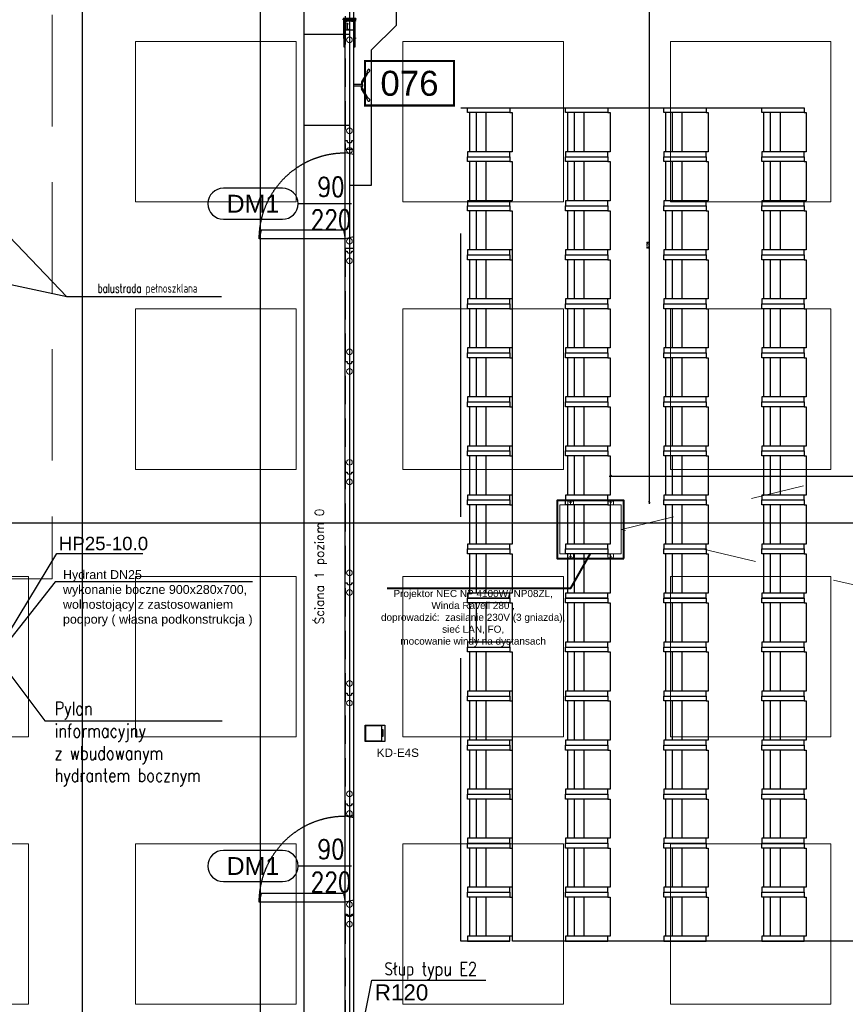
# Model space of a CAD drawing. Header units: centimetres. Extents: x -228435 to 111511, y -89367 to 428125.
# Tile 141 of 219: x -14240 to -4977, y 29600 to 40645. Entities that reach past the tile are written whole.
import ezdxf
from ezdxf.enums import TextEntityAlignment as Align
from ezdxf.xclip import XClip

# ---------------------------------------------------------------- set-up
doc = ezdxf.new("R2010")
doc.units = ezdxf.units.CM
doc.header["$LTSCALE"] = 50
doc.header["$XCLIPFRAME"] = 0
doc.header["$PDMODE"] = 35
doc.header["$PDSIZE"] = 0.1
for name, pattern in [('0_II 10 sal$0$HIDDEN', [9.525, 6.35, -3.175]), ('Balustrady$0$DASHED', [0.75, 0.5, -0.25]), ('CENTER', [2, 1.25, -0.25, 0.25, -0.25]), ('DASHDOT', [25.4, 12.7, -6.35, 0, -6.35]), ('DASHDOT2', [12.7, 6.35, -3.175, 0, -3.175]), ('DIN_STRICHPUNKT', [10.7, 5, -2.5, 0.7, -2.5]), ('HIDDEN', [9.525, 6.35, -3.175]), ('HIDDENX2', [19.05, 12.7, -6.35]), ('Kondygnacja +0$0$DASHDOT2', [12.7, 6.35, -3.175, 0, -3.175]), ('Kondygnacja -1$0$ACAD_ISO03W100', [30, 12, -18])]:
    doc.linetypes.add(name, pattern=pattern)
doc.layers.get('0').update_dxf_attribs({"color": 8})
doc.layers.get('DEFPOINTS').update_dxf_attribs({"color": 8})
for name, color, linetype in [('0_II 10 sal$0$ARCH_INFO_AREA_ETYKIETY_200', 8, 'Continuous'), ('0_II 10 sal$0$ARCH_INFO_ETYK_DRZWI', 8, 'Continuous'), ('0_II 10 sal$0$ARCH_SIEDZENIA', 8, 'Continuous'), ('0_II 10 sal$0$ARCH_STROP', 8, 'Continuous'), ('0_II 10 sal$0$ARCH_WYPOSAŻENIE_INNE', 8, 'Continuous'), ('0_II 10 sal$0$ARCH_ŚCIANY_PRZESUWNE', 8, 'Continuous'), ('3', 8, 'Continuous'), ('ACHSEN', 8, 'DIN_STRICHPUNKT'), ('ARCH_GK', 8, 'Continuous'), ('ARCH_INFO_ODPORNOŚĆ OGNIOWA', 8, 'Continuous'), ('ARCH_INFO_OPISY', 8, 'Continuous'), ('ARCH_INFO_OSIE_IST', 8, 'DASHDOT2'), ('ARCH_SZYNY', 8, 'Continuous'), ('ARCH_WYKŁADZINA', 8, 'Continuous'), ('bgde_ opis hydranty', 8, 'Continuous'), ('HUFCOR', 8, 'Continuous'), ('Hufcor szyny', 8, 'Kondygnacja +0$0$DASHDOT2'), ('KJP_HYDRANTY', 8, 'Continuous'), ('Kondygnacja +0$0$ARCH_INFO_ODPORNOŚĆ OGNIOWA', 8, 'Continuous'), ('Kondygnacja +0$0$ARCH_INFO_OPISY', 8, 'Continuous'), ('KÖRPERKANTE', 8, 'Continuous'), ('Obudowy i okł. słupów$0$ARCH_INFO_OPISY', 8, 'Continuous'), ('Osie rzutów$0$ARCH_INFO_OSIE_OPISY_IST', 8, 'Continuous'), ('PANELE', 8, 'Continuous'), ('RYSUNKOWE_XREF', 8, 'Continuous'), ('SCHRAFFUR', 8, 'Continuous'), ('tabela', 8, 'Continuous'), ('VOLL', 8, 'Continuous')]:
    doc.layers.add(name, color=color, linetype=linetype)
for name, color, linetype, lineweight in [('2', 8, 'Continuous', 0), ('_SP KORYTA', 8, 'Continuous', 25), ('ARCH_SUFITY_PODWIESZANE', 8, 'HIDDENX2', 9), ('osie', 8, 'CENTER', 13), ('SYSTEMY AV', 8, 'Continuous', 13), ('Wymiary', 8, 'Continuous', 15)]:
    doc.layers.add(name, color=color, linetype=linetype, lineweight=lineweight)
doc.layers.get('HUFCOR').off()
doc.styles.add('-1 sale konferencyjne$0$Arial', font='ARIAL.TTF')
doc.styles.add('0_II 10 sal$0$Arial', font='ARIAL.TTF')
doc.styles.add('0_II 10 sal$0$Romans', font='Romans.shx')
doc.styles.add('Arial', font='ARIAL.TTF')
doc.styles.add('Kondygnacja +0$0$Arial', font='ARIAL.TTF')
doc.styles.add('Kondygnacja +0$0$ROMANS-50-CM', font='romans.shx', dxfattribs={"width": 0.8, "height": 10})
doc.styles.add('Obudowy i okł. słupów$0$Standard', font='txt')
doc.styles.add('Romans', font='Romans.shx')
doc.styles.add('ROMANS-50-CM', font='romans.shx', dxfattribs={"width": 0.8, "height": 10})
doc.linetypes.add('SZYNA_LINE', pattern='A,12.7,-7.75,["SZYNA",Standard,S=2.54,R=0,X=-5.95,Y=-1.27],-7.75', length=28.2)
doc.dimstyles.new('ISO-25', dxfattribs={"dimtxt": 2.5, "dimasz": 2.5, "dimexe": 1.25, "dimexo": 0.625, "dimtad": 1, "dimtxsty": 'Standard', "dimcen": 2.5, "dimadec": 0, "dimazin": 0, "dimtfac": 1, "dimtmove": 0, "dimatfit": 3, "dimfxl": 0, "dimarcsym": 0})
doc.dimstyles.new('Obudowy i okł. słupów$0$ISO-25', dxfattribs={"dimtxt": 2.5, "dimasz": 2.5, "dimexe": 1.25, "dimexo": 15, "dimtad": 1, "dimtxsty": 'Obudowy i okł. słupów$0$Standard', "dimcen": 2.5, "dimadec": 0, "dimazin": 0, "dimtfac": 1, "dimtmove": 0, "dimatfit": 3, "dimfxl": 0, "dimarcsym": 0})
doc.dimstyles.new('Wymiary 1-200', dxfattribs={"dimtxt": 22, "dimasz": 20, "dimexe": 10, "dimexo": 0, "dimgap": 8, "dimtad": 1, "dimrnd": 0.5, "dimzin": 12, "dimdsep": 46, "dimtxsty": 'Romans', "dimblk": 'OBLIQUE', "dimcen": 0.5, "dimdle": 15, "dimclrt": 55, "dimazin": 0, "dimtfac": 1, "dimtmove": 1, "dimatfit": 3, "dimfxl": 0, "dimtolj": 1, "dimtzin": 0, "dimarcsym": 0})

# ---------------------------------------------------------------- blocks, each defined once
blk = doc.blocks.new('SU Lampy kwadratowe +0')
at = {"layer": 'ARCH_SUFITY_PODWIESZANE', "ltscale": 2.5}
for points in [[(10820, 8540), (11000, 8540), (11000, 8360), (10820, 8360)], [(11120, 8540), (11300, 8540), (11300, 8360), (11120, 8360)], [(11420, 8540), (11600, 8540), (11600, 8360), (11420, 8360)], [(10820, 8240), (11000, 8240), (11000, 8060), (10820, 8060)], [(11120, 8240), (11300, 8240), (11300, 8060), (11120, 8060)], [(11420, 8240), (11600, 8240), (11600, 8060), (11420, 8060)], [(10520, 7940), (10700, 7940), (10700, 7760), (10520, 7760)], [(10820, 7940), (11000, 7940), (11000, 7760), (10820, 7760)], [(11120, 7940), (11300, 7940), (11300, 7760), (11120, 7760)], [(11420, 7940), (11600, 7940), (11600, 7760), (11420, 7760)], [(10520, 7640), (10700, 7640), (10700, 7460), (10520, 7460)], [(10820, 7640), (11000, 7640), (11000, 7460), (10820, 7460)], [(11120, 7640), (11300, 7640), (11300, 7460), (11120, 7460)], [(11420, 7640), (11600, 7640), (11600, 7460), (11420, 7460)]]:
    blk.add_lwpolyline(points, close=True, dxfattribs=at)
blk = doc.blocks.new('0_II 10 sal$0$etykieta_numer')
at = {"color": 0, "linetype": 'ByBlock', "const_width": 2.44}
blk.add_lwpolyline([(-50, -50), (-50, 0), (50, 0), (50, -50)], close=True, dxfattribs=at)
at = {"color": 0, "linetype": 'ByBlock', "style": '0_II 10 sal$0$Arial'}
blk.add_attdef('AECAREA:NUMBER', text='', height=28, dxfattribs=at).set_placement((0, -25), align=Align.MIDDLE)
blk = doc.blocks.new('0_II 10 sal$0$T-drzwi_lewe-200')
at = {"layer": '0_II 10 sal$0$ARCH_INFO_ETYK_DRZWI'}
blk.add_line((0, 0), (-60, 0), dxfattribs=at)
blk.add_lwpolyline([(-77.5, 17.5), (-143.7, 17.5, 1), (-143.7, -17.5), (-77.5, -17.5, 1)], format="xyb", close=True, dxfattribs=at)
at = {"layer": '0_II 10 sal$0$ARCH_INFO_ETYK_DRZWI', "color": 1, "style": '0_II 10 sal$0$Arial'}
blk.add_attdef('ADS_DRZWI:ODPORNOŚĆ_OGNIOWA', text='', height=20, rotation=90, dxfattribs=at).set_placement((56.4, 0.1), align=Align.BOTTOM_CENTER)
at = {"layer": '0_II 10 sal$0$ARCH_INFO_ETYK_DRZWI', "style": '0_II 10 sal$0$Romans', "width": 0.8}
for tag, p in [('ADS_DRZWI:SZEROKOŚĆ', (-23, 7.9)), ('ADS_DRZWI:WYSOKOŚĆ', (-23, -29))]:
    blk.add_attdef(tag, text='', height=22, dxfattribs=at).set_placement(p, align=Align.CENTER)
at = {"layer": '0_II 10 sal$0$ARCH_INFO_ETYK_DRZWI', "style": '0_II 10 sal$0$Arial'}
blk.add_attdef('ADS_DRZWI:SYMBOL', text='', height=20, dxfattribs=at).set_placement((-110.6, 0), align=Align.MIDDLE)
blk = doc.blocks.new('A$C50B549AF')
at = {"layer": 'ARCH_SZYNY', "linetype": 'SZYNA_LINE', "ltscale": 2.5}
for p, q in [((4760.8, 1816.8, 23.4), (4760.8, 4748.2, 1260)), ((4863.7, 3600.4, 1260), (4863.7, 3558.4, 1260)), ((4811.5, 3564.9, 630), (4811.5, 2423.4, 630)), ((4836.2, 3530.9, 630), (4863.7, 3558.4, 1260)), ((4811.5, 3548.3, 630), (4760.8, 3548.3, 630)), ((4836.2, 3379.4, 630), (4836.2, 3530.9, 630)), ((4811.5, 3446.3, 630), (4760.8, 3446.3, 630)), ((4811.5, 3379.4, 630), (4836.2, 3379.4, 630))]:
    blk.add_line(p, q, dxfattribs=at)
blk = doc.blocks.new('*U520')
at = {"layer": 'PANELE'}
for points in [[(0, 0), (0, -21), (-14, -21)], [(0, 0), (1240, 0)], [(1240, 0), (1240, -21), (1226, -21)], [(-14, -76), (0, -76), (0, -97)], [(0, -97), (1240, -97)], [(1226, -76), (1240, -76), (1240, -97)]]:
    blk.add_lwpolyline(points, dxfattribs=at)
for centre in [(24, -48), (1264, -48)]:
    blk.add_arc(centre, 46.5, 143.7563, 216.2437, dxfattribs=at)
at = {"layer": 'Wymiary'}
for centre in [(110, -48), (1130, -48)]:
    blk.add_circle(centre, 32, dxfattribs=at)
blk = doc.blocks.new('drzwi')
at = {"linetype": 'HIDDEN', "ltscale": 20}
for p, q in [((158, 97), (138, 0)), ((138, 0), (1102, 0)), ((235, -20), (138, 0)), ((138, 0), (138, -964)), ((158, 97), (1082, 97)), ((1082, 97), (1102, 0)), ((235, -20), (235, -944)), ((235, -944), (138, -964))]:
    blk.add_line(p, q, dxfattribs=at)
blk.add_arc((138, 0), 964, 270, 0, dxfattribs=at)
blk = doc.blocks.new('BEDIENHEBEL')
at = {"layer": 'KÖRPERKANTE'}
for p, q in [((-10, -85), (-10, 0)), ((-10, 0), (10, 0)), ((10, -85), (10, 0)), ((-145, -149), (-38, -87)), ((-140, -158), (-33, -96)), ((-31, -85), (-10, -85)), ((-31, -95), (-10, -95)), ((-10, -95), (-10, -100)), ((-10, -100), (10, -100)), ((31, -85), (10, -85)), ((31, -95), (10, -95)), ((10, -95), (10, -100)), ((140, -158), (33, -96)), ((145, -149), (38, -87)), ((-173, -156), (-148, -147)), ((-160, -178), (-140, -161)), ((-139, -159), (-146, -147)), ((139, -159), (146, -147)), ((160, -178), (140, -161)), ((173, -156), (148, -147))]:
    blk.add_line(p, q, dxfattribs=at)
for centre, radius, start, end in [((-31, -100), 15, 90, 120), ((-31, -100), 5, 90, 120), ((-15, -90), 7.25, 316.3972, 43.6028), ((15, -90), 7.25, 136.3972, 223.6028), ((31, -100), 15, 60, 90), ((31, -100), 5, 60, 90), ((-167, -167), 12.5, 120, 300), ((-147, -148), 1, 30, 120), ((-140, -160), 1, 300, 30), ((140, -160), 1, 150, 240), ((147, -148), 1, 60, 150), ((167, -167), 12.5, 240, 60)]:
    blk.add_arc(centre, radius, start, end, dxfattribs=at)
blk = doc.blocks.new('*U522')
at = {"layer": 'PANELE'}
for points in [[(0, 0), (0, -21), (-14, -21)], [(0, 0), (1240, 0)], [(1050, -97), (1050, -112), (1240, -112), (1240, 15), (1050, 15), (1050, 0)], [(-14, -76), (0, -76), (0, -97)], [(0, -97), (1240, -97)]]:
    blk.add_lwpolyline(points, dxfattribs=at)
blk.add_arc((24, -48), 46.5, 143.7563, 216.2437, dxfattribs=at)
at = {"layer": 'Wymiary'}
for centre in [(110, -48), (1130, -48)]:
    blk.add_circle(centre, 32, dxfattribs=at)
at = {"layer": 'PANELE'}
blk.add_blockref('BEDIENHEBEL', (620, -97), dxfattribs=at)
blk = doc.blocks.new('puszka e4s-538')
for points in [[(0, 29.1), (24.7, 29.1), (24.7, 0), (0, 0)], [(0.6, 28.4), (24.1, 28.4), (24.1, 4.7), (0.6, 4.7)], [(7.5, 3.2), (18, 3.2), (18, 2.7), (7.5, 2.7)]]:
    blk.add_lwpolyline(points, close=True)
blk = doc.blocks.new('puuuchy')
at = {"layer": '_SP KORYTA', "xscale": 0.375, "yscale": 0.375, "zscale": 0.375, "rotation": 90}
blk.add_blockref('puszka e4s-538', (-1180.22, 1377.31), dxfattribs=at)
blk = doc.blocks.new('cahbir 0')
at = {"layer": '_SP KORYTA', "xscale": 2, "yscale": 2, "zscale": 2}
blk.add_blockref('puuuchy', (-90, 120, -1290), dxfattribs=at)
at = {"layer": '_SP KORYTA', "style": 'Arial'}
blk.add_text('KD-E4S', height=9.38, dxfattribs=at).set_placement((-2459.4, 2857.5, -630))
blk = doc.blocks.new('A$C45FE2F59')
for p, q in [((0, 700), (-280, 700)), ((0, 700), (280, 700)), ((-324, 608), (-319, 612)), ((-324, 552), (-324, 608)), ((-284, 612), (-319, 612)), ((284, 612), (319, 612)), ((324, 608), (319, 612)), ((324, 552), (324, 608)), ((-324, 552), (-319, 547)), ((-284, 547), (-319, 547)), ((284, 547), (319, 547)), ((324, 552), (319, 547)), ((-324, 148), (-319, 152)), ((-324, 148), (-324, 92)), ((-284, 152), (-319, 152)), ((284, 152), (319, 152)), ((324, 148), (319, 152)), ((324, 148), (324, 92)), ((-324, 92), (-319, 88)), ((-284, 88), (-319, 88)), ((0, 0), (-280, 0)), ((0, 0), (280, 0)), ((284, 88), (319, 88)), ((324, 92), (319, 88)), ((45, 0), (-280, 0)), ((-277, 0), (277, 0)), ((280, 0), (127, 0))]:
    blk.add_line(p, q)
blk.add_lwpolyline([(-280, 700), (280, 700), (280, 0), (-280, 0)], close=True)
for centre, radius in [((-309, 580), 5.5), ((-309, 580), 5), ((309, 580), 5), ((309, 580), 5.5), ((-309, 120), 5.5), ((-309, 120), 5), ((309, 120), 5.5), ((309, 120), 5)]:
    blk.add_circle(centre, radius)
at = {"layer": 'osie'}
for p, q in [((-280, 580), (-330, 580)), ((-309, 580), (-309, 590)), ((-309, 580), (-309, 570)), ((280, 580), (330, 580)), ((309, 580), (309, 590)), ((309, 580), (309, 570)), ((-280, 120), (-330, 120)), ((-309, 120), (-309, 130)), ((-309, 120), (-309, 110)), ((280, 120), (330, 120)), ((309, 120), (309, 130)), ((309, 120), (309, 110))]:
    blk.add_line(p, q, dxfattribs=at)
blk = doc.blocks.new('0_II 10 sal$0$Miejsce_siedzące_2d')
at = {"color": 0, "linetype": 'ByBlock', "lineweight": -2}
for p, q in [((-26.4, 27.1), (26.4, 27.1)), ((-26.4, 12.5), (26.4, 12.5))]:
    blk.add_line(p, q, dxfattribs=at)
for points in [[(-26.4, 62.7), (-26.4, 0), (-33, 0), (-33, 62.7), (-26.4, 62.7), (-26.4, 66), (26.4, 66), (26.4, 62.7), (26.4, 0), (33, 0), (33, 62.7), (26.4, 62.7)], [(26.4, 3.3), (-26.4, 3.3)]]:
    blk.add_lwpolyline(points, dxfattribs=at)
blk = doc.blocks.new('Osie rzutów')
at = {"layer": 'ARCH_INFO_OSIE_IST', "ltscale": 10}
for p, q in [((11060, 12510), (11060, 4623.3)), ((4436.2, 8000), (15156.5, 8000))]:
    blk.add_line(p, q, dxfattribs=at)
blk = doc.blocks.new('A$C6FDA0163')
at = {"layer": 'RYSUNKOWE_XREF'}
blk.add_blockref('Osie rzutów', (-10460, -9819, -630), dxfattribs=at)
blk = doc.blocks.new('CLOSURE')
at = {"color": 7, "linetype": 'Continuous'}
for p, q in [((-2, 0), (-9, 0)), ((-2, 0), (-2, -1)), ((-10, -1), (-10, -2)), ((-10, -34), (-10, -40)), ((-9, -3), (-8, -3)), ((-8, -33), (-9, -33)), ((-9, -41), (-3, -41)), ((-8, -7), (-8, -7)), ((-8, -30), (-8, -30)), ((-8, -39), (-8, -36)), ((-8, -36), (177, -36)), ((-3, -39), (-8, -39)), ((-2, -1), (-2, -2)), ((-2, -12), (-2, -17)), ((-2, -17), (-1, -18)), ((-1, -18), (-2, -19)), ((-2, -19), (-2, -24)), ((-2, -40), (-2, -40)), ((-1, -3), (0, -3)), ((0, -29), (0, -3)), ((0, -34), (0, -32)), ((150, -34), (0, -34)), ((5, -30), (1, -30)), ((1, -31), (5, -31)), ((6, -31), (6, -31)), ((146, -30), (146, -31)), ((153, -30), (147, -30)), ((147, -31), (151, -31)), ((153, -31), (153, -30)), ((156, -30), (156, -31)), ((163, -34), (159, -34)), ((166, -31), (166, -30)), ((168, -30), (168, -31)), ((179, -34), (172, -34)), ((172, -40), (172, -40)), ((177, -39), (173, -39)), ((173, -41), (179, -41)), ((177, -36), (177, -39)), ((180, -40), (180, -35))]:
    blk.add_line(p, q, dxfattribs=at)
for centre, radius, start, end in [((-9, -1), 1.2, 90, 180), ((-9, -2), 1, 180, 270), ((-9, -34), 1, 90, 180), ((-9, -40), 1, 180, 270), ((-8, -8), 1, 90, 217.5752), ((-5, -5), 5.01, 217.5752, 275.7303), ((-5, -31), 5.01, 84.2699, 140.5242), ((-8, -29), 1, 140.5242, 270), ((-8, -2), 1, 270, 314.9442), ((-8, -8), 1, 40.708, 90), ((-8, -29), 1, 270, 317.1564), ((-8, -34), 1, 42.8436, 90), ((-5, -5), 2.75, 220.708, 134.9442), ((-5, -31), 2.75, 222.8436, 137.1564), ((-4, -12), 2, 0, 95.7303), ((-4, -24), 2, 264.2699, 0), ((-3, -40), 1, 0, 90), ((-3, -40), 1, 270, 0), ((-1, -2), 1, 180, 270), ((1, -29), 1, 180, 270), ((1, -32), 1, 90, 180), ((5, -31), 0.5, 0, 90), ((5, -31), 0.5, 270, 0), ((147, -30), 0.5, 90, 180), ((147, -31), 0.5, 180, 270), ((150, -33), 1, 270, 3.2641), ((151, -32), 0.5, 341.3143, 90), ((155, -33), 3.4, 161.3143, 183.2641), ((153, -30), 0.5, 0, 90), ((152, -31), 1, 323.1301, 0), ((155, -33), 1.75, 143.1301, 36.8699), ((156, -30), 0.5, 54.1117, 180), ((157, -31), 1, 180, 216.8699), ((155, -33), 3.4, 356.7359, 54.1117), ((159, -33), 1, 176.7359, 270), ((163, -33), 1, 270, 3.2641), ((167, -33), 3.4, 125.8883, 183.2641), ((165, -30), 0.5, 0, 125.8883), ((167, -33), 1.75, 143.1301, 36.8699), ((165, -31), 1, 323.1301, 0), ((169, -30), 0.5, 54.1117, 180), ((169, -31), 1, 180, 216.8699), ((167, -33), 3.4, 356.7359, 54.1117), ((172, -33), 1, 176.7359, 270), ((173, -40), 1, 90, 180), ((173, -40), 1, 180, 270), ((179, -35), 1, 0, 90), ((179, -40), 1, 270, 0)]:
    blk.add_arc(centre, radius, start, end, dxfattribs=at)
blk = doc.blocks.new('hufcor detal 2')
at = {"layer": 'SCHRAFFUR'}
h = blk.add_hatch(dxfattribs=at)
h.set_pattern_fill('ANSI34', color=256, scale=10, style=0)
h.set_pattern_definition([(45, (-9731.639, 331.908), (-5.303301, 5.303301), []), (45, (-9729.871, 331.908), (-5.303301, 5.303301), []), (45, (-9728.1034, 331.908), (-5.303301, 5.303301), []), (45, (-9726.3356, 331.908), (-5.303301, 5.303301), [])])
h.paths.add_polyline_path([(-4.1, 11.6), (-8.1, 11.6), (-8.1, 0.6), (-4.1, 0.6)])
h.paths.add_polyline_path([(-4.1, 0.6), (-8.1, 0.6), (-8.1, -10.4), (-4.1, -10.4)])
at = {"layer": 'VOLL'}
for points in [[(-5.3, 30), (-97.9, 30), (-97.9, 31.2), (-5.3, 31.2)], [(-5.3, -29.9), (-5.3, -28.7), (-97.9, -28.7), (-97.9, -29.9)]]:
    blk.add_hatch(color=256, dxfattribs=at).paths.add_polyline_path(points)
at = {"layer": '2'}
for p, q in [((-96.6, 25.3), (-96.6, 25.2)), ((-93.3, 27.5), (-93.5, 26.6)), ((-92.7, 27.4), (-93, 26.3)), ((-86.8, 27.4), (-86.5, 26.3)), ((-86.2, 27.5), (-86, 26.6)), ((-82.9, 25.3), (-82.9, 25.2))]:
    blk.add_line(p, q, dxfattribs=at)
for centre, radius, start, end in [((-96.5, 25.2), 0.15, 81.6479, 164.0608), ((-96.5, 25.2), 0.15, 164.0608, 254.4521), ((-95.7, 27.8), 2.49, 252.0018, 332.2702), ((-95.4, 27.5), 2.67, 245.6965, 334.3626), ((-92.9, 28.1), 0.8, 285.0434, 236.2841), ((-86.6, 28.1), 0.8, 303.7159, 254.9566), ((-84.1, 27.5), 2.67, 205.6374, 294.3035), ((-83.8, 27.8), 2.49, 207.7298, 287.9982), ((-83, 25.2), 0.15, 15.9392, 98.3521), ((-83, 25.2), 0.15, 285.5479, 15.9392)]:
    blk.add_arc(centre, radius, start, end, dxfattribs=at)
at = {"layer": '3'}
for centre, radius, start, end in [((-11.1, -0.1), 11.1, 308.9452, 51.0548), ((-11, -0.1), 10.6, 310.6017, 49.3983)]:
    blk.add_arc(centre, radius, start, end, dxfattribs=at)
at = {"layer": 'ACHSEN', "ltscale": 5}
blk.add_line((53.1, 0.6), (-268.8, 0.6), dxfattribs=at)
at = {"layer": 'ARCH_GK', "linetype": 'Continuous', "lineweight": -3}
for p, q in [((0.3, 17.1), (0.3, 35)), ((0.3, 35), (0.3, -33.7))]:
    blk.add_line(p, q, dxfattribs=at)
for points in [[(0.3, 35), (2.7, 35), (3, 36.7), (3.3, 35)], [(6.4, 35), (3.9, 35), (3.5, 33.3), (3.3, 35)], [(6.3, 17.1), (6.3, 35)], [(6.3, 35), (6.3, -33.7)], [(0.3, -33.7), (2.7, -33.7), (3, -35.5), (3.3, -33.7)], [(6.4, -33.7), (3.9, -33.7), (3.5, -32), (3.3, -33.7)]]:
    blk.add_lwpolyline(points, dxfattribs=at)
at = {"layer": 'VOLL'}
for p, q in [((-96.8, 31.2), (-6.5, 31.2)), ((-8.1, 11.6), (-8.1, -10.4)), ((-8.1, 11.6), (-4.1, 11.6)), ((-4.1, 11.6), (-4.1, -10.4)), ((-48.1, -6.8), (-53, -10.2)), ((-48.1, -13.6), (-53, -10.2)), ((-48.1, -9.2), (-48.1, -6.8)), ((-48.1, -9.2), (-23.8, -9.2)), ((-48.1, -11.2), (-23.8, -11.2)), ((-48.1, -11.2), (-48.1, -13.6)), ((-23.8, -6.8), (-18.8, -10.2)), ((-23.8, -9.2), (-23.8, -6.8)), ((-23.8, -13.6), (-18.8, -10.2)), ((-23.8, -11.2), (-23.8, -13.6)), ((-8.1, -10.4), (-4.1, -10.4))]:
    blk.add_line(p, q, dxfattribs=at)
for points in [[(-3, 27.1), (-5.7, 27.1, -7.740139), (-5.7, 27.7), (-3, 27.7, -0.445604), (-3, 14), (-5.7, 14, -7.740139), (-5.7, 14.6), (-3, 14.6, 0.483874)], [(-3, -25.9), (-5.7, -25.9, 7.740139), (-5.7, -26.4), (-3, -26.4, 0.445604), (-3, -12.7), (-5.7, -12.7, 7.740139), (-5.7, -13.3), (-3, -13.3, -0.406168)]]:
    blk.add_lwpolyline(points, format="xyb", close=True, dxfattribs=at)
blk.add_lwpolyline([(-97.9, -28.7), (-5.3, -28.7), (-5.3, -29.9), (-97.9, -29.9)], close=True, dxfattribs=at)
at = {"layer": 'VOLL', "xscale": 0.5, "yscale": 0.5000000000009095, "zscale": 0.5000000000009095, "rotation": 180}
blk.add_blockref('CLOSURE', (-9.3, 11.7), dxfattribs=at)
at = {"layer": 'VOLL', "xscale": -0.5, "yscale": 0.5000000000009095, "zscale": 0.5000000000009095}
blk.add_blockref('CLOSURE', (-9.3, -10.4), dxfattribs=at)
blk = doc.blocks.new('VERT-NEU')
at = {"layer": 'KÖRPERKANTE'}
for p, q in [((-25, 48), (-36, 48)), ((-36, 48), (-36, 46)), ((-34, 46), (-36, 46)), ((-36, 31), (-34, 31)), ((-36, 29), (-36, 31)), ((-21, 29), (-36, 29)), ((-34, 31), (-34, 46)), ((-30, 46), (-30, 33)), ((-25, 46), (-30, 46)), ((-30, 33), (-6, 33)), ((-23, 47), (-23, 47)), ((-13, 21), (-21, 29)), ((-14, 25), (-11, 22)), ((-9, 29), (-13, 29)), ((-11, 21), (-11, 21)), ((-8, 19), (-8, 28)), ((0, 26), (-6, 33)), ((-6, 19), (-6, 26)), ((-5, 26), (-3, 24)), ((-3, 24), (-3, 0)), ((-3, -24), (-3, 0)), ((7, 26), (0, 26)), ((0, 23), (0, 0)), ((0, 23), (5, 23)), ((0, -23), (0, 0)), ((5, 21), (5, 23)), ((8, 21), (5, 21)), ((8, 25), (8, 21)), ((-21, -29), (-36, -29)), ((-36, -29), (-36, -31)), ((-36, -31), (-34, -31)), ((-36, -46), (-36, -48)), ((-34, -46), (-36, -46)), ((-25, -48), (-36, -48)), ((-34, -31), (-34, -46)), ((-30, -33), (-6, -33)), ((-30, -46), (-30, -33)), ((-25, -46), (-30, -46)), ((-23, -47), (-23, -47)), ((-13, -21), (-21, -29)), ((-14, -25), (-11, -22)), ((-9, -29), (-13, -29)), ((-8, -19), (-8, -28)), ((-6, -19), (-6, -26)), ((-6, -33), (0, -26)), ((-5, -26), (-3, -24)), ((0, -23), (5, -23)), ((7, -26), (0, -26)), ((8, -21), (5, -21)), ((5, -21), (5, -23)), ((8, -25), (8, -21))]:
    blk.add_line(p, q, dxfattribs=at)
at = {"layer": 'KÖRPERKANTE', "linetype": 'ByBlock'}
for p, q in [((2, -23), (3, -23)), ((2, -26), (3, -26))]:
    blk.add_line(p, q, dxfattribs=at)
at = {"layer": 'KÖRPERKANTE'}
for centre, radius, start, end in [((-25, 47), 1.2, 360, 90), ((-25, 47), 1.2, 270, 360), ((-13, 27), 2, 90, 225), ((-12, 22), 1.12, 225, 315), ((-12, 22), 1.12, 315, 45), ((-9, 28), 0.5, 360, 90), ((-7, 19), 1, 180, 360), ((-6, 26), 0.5, 45, 180), ((7, 25), 0.762, 0, 90), ((-25, -47), 1.2, 0, 90), ((-25, -47), 1.2, 270, 0), ((-13, -27), 2, 135, 270), ((-12, -22), 1.12, 45, 135), ((-12, -22), 1.12, 315, 45), ((-9, -28), 0.5, 270, 0), ((-7, -19), 1, 0, 180), ((-6, -26), 0.5, 180, 315), ((7, -25), 0.762, 270, 0)]:
    blk.add_arc(centre, radius, start, end, dxfattribs=at)
blk = doc.blocks.new('hufcor detal 1')
at = {"layer": 'VOLL'}
h = blk.add_hatch(color=256, dxfattribs=at)
h.paths.add_polyline_path([(-5.8, -6.1), (-5.8, -3.2, 0.427595), (-6.4, -2.6, 0.427595), (-7, -3.2), (-7, -6.4), (-5.5, -10.4, -0.519458), (-5.6, -10.6), (-6.5, -10.6, 0.414214), (-7, -11.1), (-7, -16.5), (-5.9, -16.5), (-5.9, -11.5), (-4.7, -11.5), (-4.7, -12.6), (-4.1, -12.6), (-4.1, -10.9)])
h.paths.add_polyline_path([(-5.9, -16.5), (-7, -16.5), (-7, -21.9, 0.414214), (-6.5, -22.4), (-5.6, -22.4, -0.519458), (-5.5, -22.6), (-7, -26.6), (-7, -29.8, 0.427595), (-6.4, -30.4, 0.427595), (-5.8, -29.8), (-5.8, -26.9), (-4.1, -22.1), (-4.1, -20.4), (-4.7, -20.4), (-4.7, -21.5), (-5.9, -21.5)])
at = {"layer": 'ACHSEN', "ltscale": 5}
blk.add_line((261.6, -16.5), (-60.4, -16.5), dxfattribs=at)
at = {"layer": 'ARCH_GK', "linetype": 'Continuous', "lineweight": -3}
blk.add_line((0, 0), (-6.2, 0), dxfattribs=at)
for points in [[(-10, 0), (0, 0)], [(-6.2, 17.9), (-3.7, 17.9), (-3.3, 19.6), (-3.1, 17.9)], [(-6.2, 0), (-6.2, 17.9)], [(0, 17.9), (-2.5, 17.9), (-2.8, 16.1), (-3.1, 17.9)], [(0, 0), (0, 17.9)], [(-6.2, -33), (-6.2, -50.9)], [(-6.2, -50.9), (-3.7, -50.9), (-3.3, -52.6), (-3.1, -50.9)], [(0, -50.9), (-2.5, -50.9), (-2.8, -49.1), (-3.1, -50.9)], [(0, -33), (0, -50.9)]]:
    blk.add_lwpolyline(points, dxfattribs=at)
at = {"layer": 'KÖRPERKANTE'}
for p, q in [((-7, -3.2), (-7, -6.4)), ((-5.5, -10.4), (-7, -6.4)), ((-7, -11.1), (-7, -21.9)), ((-7, -26.6), (-5.5, -22.6)), ((-7, -29.8), (-7, -26.6)), ((-6.5, -10.6), (-5.6, -10.6)), ((-6.5, -22.4), (-5.6, -22.4)), ((-6.4, -2.6), (-6.4, -2.6)), ((-6.4, -30.4), (-6.4, -30.4)), ((-5.9, -11.5), (-5.9, -21.5)), ((-4.7, -11.5), (-5.9, -11.5)), ((-5.9, -21.5), (-4.7, -21.5)), ((-5.8, -3.2), (-5.8, -6.1)), ((-5.8, -6.1), (-4.1, -10.9)), ((-4.1, -22.1), (-5.8, -26.9)), ((-5.8, -29.8), (-5.8, -26.9)), ((-4.7, -12.6), (-4.7, -11.5)), ((-4.1, -12.6), (-4.7, -12.6)), ((-4.1, -20.4), (-4.7, -20.4)), ((-4.7, -21.5), (-4.7, -20.4)), ((-4.1, -12.6), (-4.1, -10.9)), ((-4.1, -22.1), (-4.1, -20.4))]:
    blk.add_line(p, q, dxfattribs=at)
for centre, radius, start, end in [((-6.4, -3.2), 0.55, 90, 180), ((-6.5, -11.1), 0.55, 90, 180), ((-6.5, -21.9), 0.55, 180, 270), ((-6.4, -29.8), 0.55, 180, 270), ((-6.4, -3.2), 0.55, 0, 90), ((-6.4, -29.8), 0.55, 270, 0), ((-5.6, -10.5), 0.1, 270, 19.8), ((-5.6, -22.5), 0.1, 340.2, 90)]:
    blk.add_arc(centre, radius, start, end, dxfattribs=at)
at = {"layer": 'VOLL'}
for p, q in [((3.9, 6.5), (3.9, 0.5)), ((3.9, -39.5), (3.9, -33.5))]:
    blk.add_line(p, q, dxfattribs=at)
at = {"layer": 'VOLL', "xscale": -0.5, "yscale": 0.5000000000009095, "zscale": 0.5000000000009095}
blk.add_blockref('VERT-NEU', (-11.2, -16.5), dxfattribs=at)
blk = doc.blocks.new('Obudowy i okł. słupów$0$_Dot')
at = {"color": 0, "linetype": 'ByBlock', "lineweight": -2}
blk.add_line((-0.5, 0), (-1, 0), dxfattribs=at)
at = {"color": 0, "linetype": 'ByBlock', "const_width": 0.5}
blk.add_lwpolyline([(-0.25, 0, 1), (0.25, 0, 1)], format="xyb", close=True, dxfattribs=at)
blk = doc.blocks.new('_Oblique')
at = {"color": 0, "linetype": 'ByBlock', "lineweight": -2}
blk.add_line((-0.5, -0.5), (0.5, 0.5), dxfattribs=at)
blk = doc.blocks.new('*D1212')
at = {"layer": 'DEFPOINTS', "color": 0, "lineweight": 40}
for p in [(-7610, 41000, 6300), (-7175, 41000), (-7610, 35230, 12600)]:
    blk.add_point(p, dxfattribs=at)
at = {"layer": 'SYSTEMY AV', "color": 0, "lineweight": -2}
for p, q in [((-7175, 35215), (-7175, 41015)), ((-7167, 41000), (-7165, 41000)), ((-7166, 35230), (-7165, 35230))]:
    blk.add_line(p, q, dxfattribs=at)
at = {"layer": 'SYSTEMY AV', "color": 0, "lineweight": -2, "xscale": 20, "yscale": 20, "zscale": 20}
for p, rotation in [((-7175, 41000), 90), ((-7175, 35230), 270)]:
    blk.add_blockref('_Oblique', p, dxfattribs=dict(at, rotation=rotation))
at = {"layer": 'SYSTEMY AV', "color": 55, "lineweight": 40, "insert": (-7194, 38115), "char_height": 22, "attachment_point": 5, "rotation": 90, "style": 'Romans'}
blk.add_mtext('\\A1;5770', dxfattribs=at)
blk = doc.blocks.new('*D1214')
at = {"layer": 'DEFPOINTS', "color": 0, "lineweight": 40}
for p in [(1460, 35526), (-7610, 35230, 12600), (1460, 35230, 6300)]:
    blk.add_point(p, dxfattribs=at)
at = {"layer": 'SYSTEMY AV', "color": 0, "lineweight": -2}
for p, q in [((-7625, 35526), (1475, 35526)), ((-7610, 35536), (-7610, 35536)), ((1460, 35535), (1460, 35536))]:
    blk.add_line(p, q, dxfattribs=at)
at = {"layer": 'SYSTEMY AV', "color": 0, "lineweight": -2, "xscale": 20, "yscale": 20, "zscale": 20, "rotation": 180}
blk.add_blockref('_Oblique', (-7610, 35526), dxfattribs=at)
at = {"layer": 'SYSTEMY AV', "color": 0, "lineweight": -2, "xscale": 20, "yscale": 20, "zscale": 20}
blk.add_blockref('_Oblique', (1460, 35526), dxfattribs=at)
at = {"layer": 'SYSTEMY AV', "color": 55, "lineweight": 40, "insert": (-3075, 35545), "char_height": 22, "attachment_point": 5, "style": 'Romans'}
blk.add_mtext('\\A1;9070', dxfattribs=at)

msp = doc.modelspace()

# ---------------------------------------------------------------- linework, layer by layer
at = {"linetype": 'Balustrady$0$DASHED', "lineweight": 20, "ltscale": 50, "elevation": -5670}
msp.add_lwpolyline([(-19219.92022, 53823.48574), (-13875.78762, 53823.48574), (-13875.78762, 34373.38665), (-19219.92022, 34373.38665)], close=True, dxfattribs=at)
at = {"layer": '0_II 10 sal$0$ARCH_WYPOSAŻENIE_INNE', "linetype": '0_II 10 sal$0$HIDDEN', "ltscale": 10}
for points, elevation in [([(8160, 40920), (8160, 29020), (1880, 29020), (1880, 29360), (1040, 29360), (1040, 29020), (-10490, 29020), (-10490, 40920), (1040, 40920), (1040, 40580), (1880, 40580), (1880, 40920)], 630), ([(-9290, 39657.5), (5540.01294, 39657.5), (5540.01294, 30307.5), (-9290, 30307.5)], -5670), ([(-8709.98706, 39657.5), (-1209.98706, 39657.5), (-1209.98706, 30307.5), (-8709.98706, 30307.5)], -5670)]:
    msp.add_lwpolyline(points, close=True, dxfattribs=dict(at, elevation=elevation))
at = {"layer": '0_II 10 sal$0$ARCH_ŚCIANY_PRZESUWNE', "linetype": '0_II 10 sal$0$HIDDEN', "lineweight": -3}
for p, q in [((-10590, 40685, 630), (-10590, 39193, -5670)), ((-10490, 39193, -5670), (-10490, 40685, 630)), ((-10590, 39193, -5670), (-10490, 39193, -5670)), ((-10490, 38077, -5670), (-10590, 38077, -5670)), ((-10590, 38077, -5670), (-10590, 31713, -5670)), ((-10490, 31713, -5670), (-10490, 38077, -5670)), ((-10590, 31713, -5670), (-10490, 31713, -5670)), ((-10490, 30597, -5670), (-10590, 30597, -5670)), ((-10590, 30597, -5670), (-10590, 29315, 630)), ((-10490, 29315, 630), (-10490, 30597, -5670))]:
    msp.add_line(p, q, dxfattribs=at)
at = {"layer": 'ARCH_INFO_OPISY'}
for points, elevation in [([(-14682.75, 38550.16667), (-13712.52489, 37537.35728), (-18442.25, 38550.16667)], 630), ([(-11976.37131, 37537.35728), (-13712.52489, 37537.35728)], -5670)]:
    msp.add_lwpolyline(points, dxfattribs=dict(at, elevation=elevation))
at = {"layer": 'ARCH_WYKŁADZINA', "linetype": 'Continuous', "lineweight": -3}
for p, q in [((-11540, 17000, 630), (-11540, 70500, 630)), ((-13540, 68500, 630), (-13540, 19000, 630))]:
    msp.add_line(p, q, dxfattribs=at)
at = {"layer": 'bgde_ opis hydranty', "ltscale": 1.5, "elevation": -5670}
msp.add_lwpolyline([(-11627.33258, 34340.05586), (-13842.10766, 34340.05586), (-14465, 33549.1085)], dxfattribs=at)
at = {"layer": 'SYSTEMY AV', "linetype": 'Kondygnacja -1$0$ACAD_ISO03W100', "elevation": 6930}
msp.add_lwpolyline([(-1606.43896, 33523.79419), (-7489.2622, 34927.18), (-1606.4414, 36330.56581)], dxfattribs=at)
at = {"layer": 'SYSTEMY AV', "lineweight": 40, "elevation": 6930}
msp.add_lwpolyline([(-7460.4, 34602.18), (-7460.4, 35252.18), (-8210.4, 35252.18), (-8210.4, 34602.18)], close=True, dxfattribs=at)
at = {"layer": 'SYSTEMY AV', "lineweight": 40, "elevation": 630}
msp.add_lwpolyline([(-10119.17416, 34266.7224), (-8057.52716, 34266.7224), (-7835.4, 34655.72)], dxfattribs=at)

# ---------------------------------------------------------------- block references
at = {"xscale": 10, "yscale": 10, "zscale": 10}
msp.add_blockref('cahbir 0', (14360, 3800.00982, 630), dxfattribs=at)
ref = msp.add_blockref('A$C6FDA0163', (-16540, 53190.5, 630), dxfattribs=dict(xscale=10, yscale=10, zscale=10))
XClip(ref).set_block_clipping_path([(-400.031931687, -2219.05), (399.968068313, 380.95)])
at = {"layer": '0_II 10 sal$0$ARCH_INFO_AREA_ETYKIETY_200', "linetype": 'Continuous', "lineweight": -3, "xscale": 10, "yscale": 10, "zscale": 10}
msp.add_blockref('0_II 10 sal$0$etykieta_numer', (-9866.91616, 40181.82455, 630), dxfattribs=at).add_auto_attribs({'AECAREA:NUMBER': '076'})
at = {"layer": '0_II 10 sal$0$ARCH_SIEDZENIA', "linetype": 'Continuous', "lineweight": -3, "xscale": 8.328285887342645, "yscale": 7.571168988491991, "zscale": 10, "rotation": 270}
for p in [(-9215, 39382.5, -5970), (-8115, 39382.5, -5970), (-7015, 39382.5, -5970), (-5915, 39382.5, -5970), (-9215, 38832.5, -5970), (-8115, 38832.5, -5970), (-7015, 38832.5, -5970), (-5915, 38832.5, -5970), (-9215, 38282.5, -5970), (-8115, 38282.5, -5970), (-7015, 38282.5, -5970), (-5915, 38282.5, -5970), (-9215, 37732.5, -5970), (-8115, 37732.5, -5970), (-7015, 37732.5, -5970), (-5915, 37732.5, -5970), (-9215, 37182.5, -5970), (-8115, 37182.5, -5970), (-7015, 37182.5, -5970), (-5915, 37182.5, -5970), (-9215, 36632.5, -5970), (-8115, 36632.5, -5970), (-7015, 36632.5, -5970), (-5915, 36632.5, -5970), (-9215, 36082.5, -5970), (-8115, 36082.5, -5970), (-7015, 36082.5, -5970), (-5915, 36082.5, -5970), (-9215, 35532.5, -5970), (-8115, 35532.5, -5970), (-7015, 35532.5, -5970), (-5915, 35532.5, -5970), (-9215, 34982.5, -5970), (-8115, 34982.5, -5970), (-7015, 34982.5, -5970), (-5915, 34982.5, -5970), (-9215, 34432.5, -5970), (-8115, 34432.5, -5970), (-7015, 34432.5, -5970), (-5915, 34432.5, -5970), (-9215, 33882.5, -5970), (-8115, 33882.5, -5970), (-7015, 33882.5, -5970), (-5915, 33882.5, -5970), (-9215, 33332.5, -5970), (-8115, 33332.5, -5970), (-7015, 33332.5, -5970), (-5915, 33332.5, -5970), (-9215, 32782.5, -5970), (-8115, 32782.5, -5970), (-7015, 32782.5, -5970), (-5915, 32782.5, -5970), (-9215, 32232.5, -5970), (-8115, 32232.5, -5970), (-7015, 32232.5, -5970), (-5915, 32232.5, -5970), (-9215, 31682.5, -5970), (-8115, 31682.5, -5970), (-7015, 31682.5, -5970), (-5915, 31682.5, -5970), (-9215, 31132.5, -5970), (-8115, 31132.5, -5970), (-7015, 31132.5, -5970), (-5915, 31132.5, -5970), (-9215, 30582.5, -5970), (-8115, 30582.5, -5970), (-7015, 30582.5, -5970), (-5915, 30582.5, -5970)]:
    msp.add_blockref('0_II 10 sal$0$Miejsce_siedzące_2d', p, dxfattribs=at)
at = {"layer": '0_II 10 sal$0$ARCH_STROP', "linetype": 'Continuous', "lineweight": -3}
ref = msp.add_blockref('0_II 10 sal$0$T-drzwi_lewe-200', (-10517.05294, 38580.68056, -5670), dxfattribs=dict(at, xscale=10, yscale=10, zscale=10))
ref.add_attrib('ADS_DRZWI:SYMBOL', 'DM1', dxfattribs={"layer": '0_II 10 sal$0$ARCH_INFO_ETYK_DRZWI', "height": 200, "style": '0_II 10 sal$0$Arial'}).set_placement((-11622.93707, 38580.68056, -5670), align=Align.MIDDLE)
ref.add_attrib('ADS_DRZWI:SZEROKOŚĆ', '90', dxfattribs={"layer": '0_II 10 sal$0$ARCH_INFO_ETYK_DRZWI', "height": 220, "style": '0_II 10 sal$0$Romans', "width": 0.8}).set_placement((-10747.05294, 38659.78345, -5670), align=Align.CENTER)
ref.add_attrib('ADS_DRZWI:WYSOKOŚĆ', '220', dxfattribs={"layer": '0_II 10 sal$0$ARCH_INFO_ETYK_DRZWI', "height": 220, "style": '0_II 10 sal$0$Romans', "width": 0.8}).set_placement((-10747.05294, 38290.68056, -5670), align=Align.CENTER)
ref = msp.add_blockref('0_II 10 sal$0$T-drzwi_lewe-200', (-10517.05294, 31151.18419, -5670), dxfattribs=dict(at, xscale=10, yscale=10, zscale=10))
ref.add_attrib('ADS_DRZWI:SYMBOL', 'DM1', dxfattribs={"layer": '0_II 10 sal$0$ARCH_INFO_ETYK_DRZWI', "height": 200, "style": '0_II 10 sal$0$Arial'}).set_placement((-11622.93707, 31151.18419, -5670), align=Align.MIDDLE)
ref.add_attrib('ADS_DRZWI:SZEROKOŚĆ', '90', dxfattribs={"layer": '0_II 10 sal$0$ARCH_INFO_ETYK_DRZWI', "height": 220, "style": '0_II 10 sal$0$Romans', "width": 0.8}).set_placement((-10747.05294, 31230.28707, -5670), align=Align.CENTER)
ref.add_attrib('ADS_DRZWI:WYSOKOŚĆ', '220', dxfattribs={"layer": '0_II 10 sal$0$ARCH_INFO_ETYK_DRZWI', "height": 220, "style": '0_II 10 sal$0$Romans', "width": 0.8}).set_placement((-10747.05294, 30861.18419, -5670), align=Align.CENTER)
at = {"layer": 'ARCH_SUFITY_PODWIESZANE', "ltscale": 2.5, "xscale": 10, "yscale": 10, "zscale": 10}
msp.add_blockref('SU Lampy kwadratowe +0', (-121140, -45000, -5670), dxfattribs=at)
at = {"layer": 'HUFCOR', "xscale": 10, "yscale": 10, "zscale": 10}
msp.add_blockref('A$C50B549AF', (-58654.9183, 4996.03602, -5670), dxfattribs=at)
at = {"layer": 'Osie rzutów$0$ARCH_INFO_OSIE_OPISY_IST', "xscale": 10, "yscale": 10, "zscale": 10}
msp.add_blockref('Osie rzutów', (-121140, -45000, 630), dxfattribs=at)
at = {"layer": 'PANELE', "rotation": 90}
for name, p in [('*U522', (-10588.5, 39289.12588, 630)), ('*U520', (-10588.51294, 38049.39961, -5670)), ('*U520', (-10588.51294, 36809.39961, -5670)), ('*U520', (-10588.51294, 35569.39961, -5670)), ('*U520', (-10588.51294, 34329.39961, -5670)), ('*U520', (-10588.51294, 33089.39961, -5670)), ('*U520', (-10588.51294, 31849.39961, -5670)), ('*U520', (-10588.5, 30609.12588, 630)), ('*U520', (-10588.51294, 29369.39961, -5670))]:
    msp.add_blockref(name, p, dxfattribs=at)
at = {"layer": 'PANELE', "linetype": 'ByBlock', "xscale": -1, "rotation": 270}
for p in [(-10588.51294, 38049.39961, -5670), (-10588.51294, 30609.39961, -5670)]:
    msp.add_blockref('drzwi', p, dxfattribs=at)
at = {"layer": 'SYSTEMY AV', "xscale": 0.9799999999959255, "yscale": 0.9799999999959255, "zscale": 0.9799999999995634, "rotation": 90}
msp.add_blockref('A$C45FE2F59', (-7492.4, 34927.18, 6930), dxfattribs=at)
at = {"layer": 'tabela', "linetype": 'DASHDOT'}
for name, p, xscale, yscale, zscale, rotation in [('hufcor detal 2', (-10541.3486, 40644.31087, 630), -2.112530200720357, 2.112530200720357, 2.112530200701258, 270.0000000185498), ('hufcor detal 1', (-10572.9993, 29354.9, 630), 2.000000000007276, 2.000000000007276, 2, 90)]:
    msp.add_blockref(name, p, dxfattribs=dict(at, xscale=xscale, yscale=yscale, zscale=zscale, rotation=rotation))

# ---------------------------------------------------------------- texts
at = {"layer": 'ARCH_INFO_ODPORNOŚĆ OGNIOWA', "insert": (-9956.18072, 29882.53062, 630), "char_height": 180, "width": 3036.6124481, "attachment_point": 5, "style": 'Arial'}
msp.add_mtext('\\PR120', dxfattribs=at)
at = {"layer": 'ARCH_INFO_OPISY'}
for s, insert, char_height, width, attachment_point, style in [('{\\W0.7;balustrada pełnoszklana}', (-13365.76434, 37617.33599, -5670), 100, 2016.5004433, 4, 'Romans'), ('Słup typu E2', (-10148.90618, 30072.62701, 630), 150, 6265.3267976, 1, 'ROMANS-50-CM')]:
    msp.add_mtext(s, dxfattribs=dict(at, insert=insert, char_height=char_height, width=width, attachment_point=attachment_point, style=style))
at = {"layer": 'bgde_ opis hydranty', "ltscale": 1.5, "insert": (-13754.33305, 34470.0313, 3747), "char_height": 100, "width": 2409.6811629, "attachment_point": 1, "style": 'Arial'}
msp.add_mtext('Hydrant DN25\\Pwykonanie boczne 900x280x700, wolnostojący z zastosowaniem podpory ( własna podkonstrukcja )', dxfattribs=at)
at = {"layer": 'Hufcor szyny', "linetype": 'ByBlock', "ltscale": 5, "insert": (-10927.32072, 33861.4967, -5664.4591), "char_height": 100, "width": 5268.2821399, "attachment_point": 1, "rotation": 90, "style": 'Romans'}
msp.add_mtext('Ściana 1 poziom 0', dxfattribs=at)
at = {"layer": 'KJP_HYDRANTY', "insert": (-13299.86747, 34767.84274, -20355), "char_height": 150, "width": 2356.9744909, "attachment_point": 5, "style": 'Arial'}
msp.add_mtext('HP25-10.0', dxfattribs=at)
at = {"layer": 'Kondygnacja +0$0$ARCH_INFO_ODPORNOŚĆ OGNIOWA', "insert": (-9956.18072, 29882.53062, 630), "char_height": 180, "width": 3036.6124481, "attachment_point": 5, "style": 'Kondygnacja +0$0$Arial'}
msp.add_mtext('\\PR120', dxfattribs=at)
at = {"layer": 'Kondygnacja +0$0$ARCH_INFO_OPISY', "insert": (-13848.62628, 32994.11604, -5670), "char_height": 150, "width": 6265.3267976, "attachment_point": 1, "style": 'Kondygnacja +0$0$ROMANS-50-CM'}
msp.add_mtext('Pylon \\Pinformacyjny\\Pz wbudowanym\\Phydrantem bocznym', dxfattribs=at)
at = {"layer": 'SYSTEMY AV', "insert": (-9152.4876, 33610.31853, 630), "char_height": 200, "width": 2241.3600514, "attachment_point": 8, "style": '-1 sale konferencyjne$0$Arial'}
msp.add_mtext('\\P{\\H0.4x;Projektor NEC NP 4100W/ NP08ZL, \\PWinda Ravell 280 , \\Pdoprowadzić:  zasilanie 230V (3 gniazda), sieć LAN, FO,\\Pmocowanie windy na dystansach }', dxfattribs=at)

# ---------------------------------------------------------------- dimensions: what is measured, and where the dimension line sits
at = {"layer": 'SYSTEMY AV', "lineweight": 40}
dim = msp.add_linear_dim(base=(-7174.9749, 41000, -5670), p1=(-7610, 35230, 6930), p2=(-7610, 41000, 630), angle=90, dimstyle='Wymiary 1-200', dxfattribs=at)
dim.commit()
dim.dimension.update_dxf_attribs({"geometry": '*D1212', "text_midpoint": (-7193.9749, 38115, -5670)})
dim = msp.add_linear_dim(base=(1460, 35526.21856, -5670), p1=(-7610, 35230, 6930), p2=(1460, 35230, 630), dimstyle='Wymiary 1-200', dxfattribs=at)
dim.commit()
dim.dimension.update_dxf_attribs({"geometry": '*D1214', "text_midpoint": (-3075, 35545.21856, -5670)})

# ---------------------------------------------------------------- leaders
at = {"layer": 'ARCH_INFO_OPISY'}
for points in [[(-14405, 33376.68738, -5670), (-13957.42478, 32779.81163, -5670), (-11970.31572, 32779.81163, -5670)], [(-10383.56762, 29394.7235, 630), (-10289.48527, 29868.87282, 630), (-9010.76133, 29868.87282, 630)]]:
    msp.add_leader(points, dimstyle='ISO-25', override={"dimscale": 5, "dimasz": 2, "dimtad": 0, "dimldrblk": 'Dot'}, dxfattribs=at)
at = {"layer": 'Obudowy i okł. słupów$0$ARCH_INFO_OPISY', "ltscale": 0.3}
msp.add_leader([(-14465, 33600, -5670), (-13823.49732, 34658.67052, -5670), (-12858.61742, 34658.67052, -5670)], dimstyle='Obudowy i okł. słupów$0$ISO-25', override={"dimscale": 5, "dimasz": 0.5, "dimtad": 0, "dimldrblk": 'Obudowy i okł. słupów$0$_Dot'}, dxfattribs=at)

doc.saveas('drawing.dxf')
